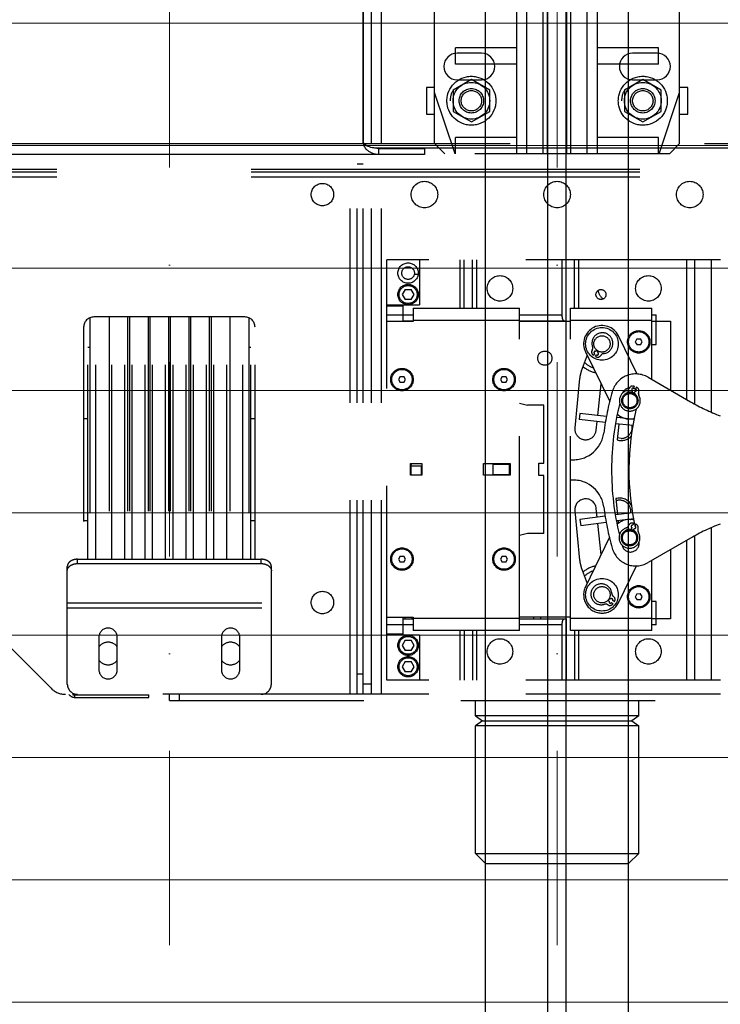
# Model space of a CAD drawing. Header units: millimetres. Extents: x 132157 to 155303, y 33763 to 45643.
# Tile 11 of 256: x 140701 to 140930, y 34671 to 34993. Entities that reach past the tile are written whole.
import ezdxf

# ---------------------------------------------------------------- set-up
doc = ezdxf.new("R2010")
doc.units = ezdxf.units.MM
doc.header["$LTSCALE"] = 20
doc.header["$PDMODE"] = 35
doc.header["$PDSIZE"] = 10
doc.linetypes.add('ČERCHOVANÁ2', pattern=[12.7, 6.35, -3.175, 0, -3.175])
doc.linetypes.add('ČÁRKOVANÁ2', pattern=[9.525, 6.35, -3.175])
for name, color, linetype in [('KONZOLY', 150, 'Continuous'), ('KOTY', 7, 'Continuous'), ('PŘEJEZD', 7, 'ČÁRKOVANÁ2'), ('VODÍTKA', 36, 'Continuous')]:
    doc.layers.add(name, color=color, linetype=linetype)
doc.layers.add('OSY', color=1, linetype='ČERCHOVANÁ2', lineweight=9)
doc.layers.add('SLABA', color=7, linetype='Continuous', lineweight=9)
doc.styles.get("Standard").update_dxf_attribs({"font": 'arial.ttf'})
doc.dimstyles.get("Standard").update_dxf_attribs({"dimscale": 20, "dimtxt": 3, "dimasz": 3, "dimexe": 1, "dimexo": 0, "dimgap": 1.5, "dimtad": 1, "dimdsep": 46, "dimtxsty": 'Standard', "dimcen": 0, "dimdle": 1, "dimclrd": 256, "dimclre": 256, "dimclrt": 256, "dimaunit": 1, "dimadec": 0, "dimazin": 0, "dimtfac": 0.6, "dimtmove": 0, "dimatfit": 3, "dimfxl": 0, "dimtolj": 1, "dimarcsym": 0})

# ---------------------------------------------------------------- blocks, each defined once
blk = doc.blocks.new('*D526')
at = {"layer": 'Defpoints', "color": 0, "ltscale": 0.5}
for p in [(139486.5, 37142.59), (140853.17, 37142.59), (140179.84, 34309.26)]:
    blk.add_point(p, dxfattribs=at)
at = {"layer": 'KOTY', "lineweight": -2, "ltscale": 0.5}
for p, q in [((140853.17, 37142.59), (139466.5, 37142.59)), ((139486.5, 34369.26), (139486.5, 37082.59)), ((140179.84, 34309.26), (139466.5, 34309.26))]:
    blk.add_line(p, q, dxfattribs=at)
at = {"layer": 'KOTY', "ltscale": 0.5}
for points in [[(139476.5, 37082.59), (139496.5, 37082.59), (139486.5, 37142.59)], [(139476.5, 34369.26), (139496.5, 34369.26), (139486.5, 34309.26)]]:
    blk.add_solid(points, dxfattribs=at)
at = {"layer": 'KOTY', "ltscale": 0.5, "insert": (139418.54, 35725.93), "char_height": 60, "attachment_point": 5, "rotation": 90}
blk.add_mtext('\\A1;TYČ 4250', dxfattribs=at)
blk = doc.blocks.new('*U216')
at = {"layer": 'KONZOLY'}
for p, q in [((63.33, 6.57), (63.33, -42.37)), ((102, -13.57), (94, -13.57)), ((159.33, -13.57), (151.33, -13.57)), ((94, -22.23), (102, -22.23)), ((151.33, -22.23), (159.33, -22.23)), ((390.67, -44.57), (67.03, -44.57)), ((68.49, -46.67), (68.49, -44.67)), ((68.49, -44.67), (83.33, -44.67)), ((83.33, -44.67), (83.33, -46.67)), ((83.33, -46.67), (-83.33, -46.67))]:
    blk.add_line(p, q, dxfattribs=at)
for centre, start, end in [((94, -17.9), 90, 270), ((102, -17.9), 270, 90), ((151.33, -17.9), 90, 270), ((159.33, -17.9), 270, 90)]:
    blk.add_arc(centre, 4.33, start, end, dxfattribs=at)
for points, knots in [([(68.49, -44.67), (68.1, -44.67), (67.35, -44.63), (66.3, -44.47), (65.4, -44.23), (64.65, -43.93), (64.07, -43.58), (63.65, -43.19), (63.39, -42.79), (63.33, -42.5), (63.33, -42.37)], [0, 0, 0, 0, 0.196565, 0.37068, 0.523219, 0.655095, 0.766785, 0.858987, 0.934487, 1, 1, 1, 1]), ([(68.49, -46.67), (67.74, -46.67), (66.63, -46.46), (65.37, -45.82), (64.4, -45.08), (63.71, -44.14), (63.39, -43.11), (63.33, -42.61), (63.33, -42.37)], [0, 0, 0, 0, 0.306771, 0.441983, 0.568106, 0.796855, 0.901045, 1, 1, 1, 1])]:
    blk.add_open_spline(points, degree=3, knots=knots, dxfattribs=at)

msp = doc.modelspace()

# ---------------------------------------------------------------- linework, layer by layer
at = {"layer": 'OSY', "ltscale": 0.5}
for p, q in [((140749.8365, 34309.2588), (140749.8365, 40699.2588)), ((140876.5031, 34309.2588), (140876.5031, 40699.2588))]:
    msp.add_line(p, q, dxfattribs=at)
at = {"layer": 'PŘEJEZD', "ltscale": 0.5}
for p, q in [((140813.1698, 34952.5921), (140813.1698, 36442.5921)), ((140815.8365, 34952.5921), (140815.8365, 36442.5921)), ((140819.1165, 34952.5921), (140819.1165, 36442.5921)), ((140863.3365, 34949.2588), (140863.3365, 35042.5921)), ((140866.6698, 34949.2588), (140866.6698, 35042.5921)), ((140872.0031, 34949.2588), (140872.0031, 35042.5921)), ((140873.3365, 34949.2588), (140873.3365, 35042.5921)), ((140879.6698, 34949.2588), (140879.6698, 35042.5921)), ((140881.0031, 34949.2588), (140881.0031, 35042.5921)), ((140886.3365, 34949.2588), (140886.3365, 35042.5921)), ((140889.6698, 34949.2588), (140889.6698, 35042.5921)), ((140836.5031, 34952.5921), (140836.5031, 35039.2588)), ((140916.5031, 34952.5921), (140916.5031, 35039.2588)), ((140863.3365, 34983.9255), (140843.3365, 34983.9255)), ((140843.3365, 34978.5921), (140843.3365, 34983.9255)), ((140909.6698, 34983.9255), (140889.6698, 34983.9255)), ((140909.6698, 34978.5921), (140909.6698, 34983.9255)), ((140863.3365, 34978.5921), (140843.3365, 34978.5921)), ((140909.6698, 34978.5921), (140889.6698, 34978.5921)), ((140836.5031, 34970.9255), (140833.8365, 34970.9255)), ((140833.8365, 34970.9255), (140833.8365, 34962.2588)), ((140848.5031, 34973.5203), (140842.5031, 34970.0562)), ((140854.5031, 34970.0562), (140848.5031, 34973.5203)), ((140904.5031, 34973.5203), (140898.5031, 34970.0562)), ((140910.5031, 34970.0562), (140904.5031, 34973.5203)), ((140919.1698, 34970.9255), (140916.5031, 34970.9255)), ((140919.1698, 34962.2588), (140919.1698, 34970.9255)), ((140843.1698, 34949.2588), (140836.5031, 34969.2588)), ((140842.5031, 34970.0562), (140842.5031, 34963.128)), ((140854.5031, 34963.128), (140854.5031, 34970.0562)), ((140898.5031, 34970.0562), (140898.5031, 34963.128)), ((140909.8365, 34949.2588), (140916.5031, 34969.2588)), ((140910.5031, 34963.128), (140910.5031, 34970.0562)), ((140833.8365, 34962.2588), (140836.5031, 34962.2588)), ((140842.5031, 34963.128), (140848.5031, 34959.6639)), ((140848.5031, 34959.6639), (140854.5031, 34963.128)), ((140898.5031, 34963.128), (140904.5031, 34959.6639)), ((140904.5031, 34959.6639), (140910.5031, 34963.128)), ((140916.5031, 34962.2588), (140919.1698, 34962.2588)), ((140863.3365, 34954.5921), (140843.3365, 34954.5921)), ((140843.3365, 34949.2588), (140843.3365, 34954.5921)), ((140909.6698, 34954.5921), (140889.6698, 34954.5921)), ((140909.6698, 34949.2588), (140909.6698, 34954.5921)), ((140686.5031, 34952.5921), (140811.1698, 34952.5921)), ((140808.8698, 34772.5921), (140808.8698, 34952.5921)), ((140811.1698, 34952.5921), (140813.1698, 34952.5921)), ((140811.1698, 34772.5921), (140811.1698, 34952.5921)), ((140813.1698, 34772.5921), (140813.1698, 34952.5921)), ((140815.8365, 34772.5921), (140815.8365, 34952.5921)), ((140819.1165, 34772.5921), (140819.1165, 34952.5921)), ((140839.8365, 34949.2588), (140836.5031, 34952.5921)), ((140916.5031, 34952.5921), (140913.1698, 34949.2588)), ((140913.1698, 34949.2588), (140839.8365, 34949.2588)), ((140811.1698, 34945.9255), (140813.1698, 34945.9255)), ((140929.8352, 34914.5921), (140820.8365, 34914.5921)), ((140820.8365, 34777.2588), (140820.8365, 34914.5921)), ((140831.5031, 34914.5921), (140831.5031, 34899.9255)), ((140844.8365, 34898.7921), (140844.8365, 34914.5921)), ((140846.1698, 34898.7921), (140846.1698, 34914.5921)), ((140848.8365, 34898.7921), (140848.8365, 34914.5921)), ((140850.1698, 34914.5921), (140850.1698, 34898.7921)), ((140878.1698, 34896.5921), (140878.1698, 34914.5921)), ((140879.5031, 34894.5921), (140879.5031, 34914.5921)), ((140882.1698, 34898.7921), (140882.1698, 34914.5921)), ((140883.5031, 34914.5921), (140883.5031, 34898.7921)), ((140918.8365, 34868.9363), (140918.8365, 34914.5921)), ((140921.5031, 34867.5125), (140921.5031, 34914.5921)), ((140926.8365, 34914.5921), (140926.8365, 34864.8824)), ((140831.112, 34909.8563), (140829.9654, 34909.8563)), ((140826.8742, 34904.9255), (140825.912, 34903.2588)), ((140825.912, 34903.2588), (140826.8742, 34901.5921)), ((140826.8742, 34904.9255), (140828.7987, 34904.9255)), ((140829.761, 34903.2588), (140828.7987, 34904.9255)), ((140828.7987, 34901.5921), (140829.761, 34903.2588)), ((140820.8365, 34899.9255), (140826.1698, 34899.9255)), ((140826.1698, 34899.9255), (140831.5031, 34899.9255)), ((140826.1698, 34894.4588), (140826.1698, 34899.9255)), ((140828.7987, 34901.5921), (140826.8742, 34901.5921)), ((140820.8365, 34899.5255), (140826.1698, 34899.5255)), ((140826.1698, 34896.4588), (140820.8365, 34896.4588)), ((140826.1698, 34896.5921), (140829.5031, 34896.5921)), ((140829.5031, 34898.7921), (140864.1698, 34898.7921)), ((140829.5031, 34898.7921), (140829.5031, 34894.4588)), ((140864.1698, 34793.4588), (140864.1698, 34898.7921)), ((140864.1698, 34896.5921), (140878.1698, 34896.5921)), ((140880.8365, 34898.7921), (140907.5031, 34898.7921)), ((140880.8365, 34793.4588), (140880.8365, 34898.7921)), ((140907.5031, 34875.4796), (140907.5031, 34898.7921)), ((140907.5031, 34896.5921), (140908.8365, 34896.5921)), ((140908.8365, 34886.9255), (140908.8365, 34896.5921)), ((140723.8365, 34895.617), (140723.8365, 34816.7343)), ((140774.5031, 34895.9255), (140725.1698, 34895.9255)), ((140725.8365, 34816.7343), (140725.8365, 34895.9255)), ((140730.128, 34895.9255), (140730.128, 34816.7343)), ((140731.0449, 34816.7343), (140731.0449, 34895.9255)), ((140735.2947, 34816.7343), (140735.2947, 34895.9255)), ((140736.2116, 34895.9255), (140736.2116, 34816.7343)), ((140736.7947, 34895.9255), (140736.7947, 34816.7343)), ((140737.7115, 34816.7343), (140737.7115, 34895.9255)), ((140741.9614, 34816.7343), (140741.9614, 34895.9255)), ((140742.8783, 34895.9255), (140742.8783, 34816.7343)), ((140743.4613, 34895.9255), (140743.4613, 34816.7343)), ((140744.3782, 34816.7343), (140744.3782, 34895.9255)), ((140748.6281, 34816.7343), (140748.6281, 34895.9255)), ((140749.5449, 34895.9255), (140749.5449, 34816.7343)), ((140750.128, 34895.9255), (140750.128, 34816.7343)), ((140751.0449, 34816.7343), (140751.0449, 34895.9255)), ((140755.2947, 34816.7343), (140755.2947, 34895.9255)), ((140756.2116, 34895.9255), (140756.2116, 34816.7343)), ((140756.7947, 34895.9255), (140756.7947, 34816.7343)), ((140757.7115, 34816.7343), (140757.7115, 34895.9255)), ((140761.9614, 34816.7343), (140761.9614, 34895.9255)), ((140762.8783, 34895.9255), (140762.8783, 34816.7343)), ((140763.4613, 34895.9255), (140763.4613, 34816.7343)), ((140764.3782, 34816.7343), (140764.3782, 34895.9255)), ((140768.6281, 34816.7343), (140768.6281, 34895.9255)), ((140769.5449, 34895.9255), (140769.5449, 34816.7343)), ((140773.8365, 34816.7343), (140773.8365, 34895.9255)), ((140775.8365, 34895.617), (140775.8365, 34816.7343)), ((140829.5031, 34894.4588), (140820.8365, 34894.4588)), ((140829.5031, 34894.5921), (140826.1698, 34894.5921)), ((140826.8365, 34894.4588), (140826.8365, 34894.5921)), ((140829.0578, 34894.4588), (140829.0578, 34894.5921)), ((140864.1698, 34894.7921), (140829.5031, 34894.7921)), ((140879.5031, 34894.5921), (140864.1698, 34894.5921)), ((140880.8365, 34894.4588), (140864.1698, 34894.4588)), ((140868.831, 34894.4588), (140868.831, 34894.5921)), ((140871.0523, 34894.5921), (140871.0523, 34894.4588)), ((140907.5031, 34894.7921), (140880.8365, 34894.7921)), ((140907.5031, 34894.5921), (140913.5031, 34894.5921)), ((140913.5031, 34894.5921), (140913.5031, 34872.0155)), ((140721.8365, 34892.5921), (140721.8365, 34816.7343)), ((140777.8365, 34816.7343), (140777.8365, 34892.5921)), ((140902.7097, 34877.2356), (140896.5557, 34889.7698)), ((140902.5463, 34888.764), (140902.0164, 34887.7381)), ((140902.0164, 34887.7381), (140902.6399, 34886.7662)), ((140902.5463, 34888.764), (140903.6997, 34888.8181)), ((140903.7933, 34886.8203), (140902.6399, 34886.7662)), ((140904.3232, 34887.8462), (140903.6997, 34888.8181)), ((140903.7933, 34886.8203), (140904.3232, 34887.8462)), ((140907.5031, 34886.9255), (140908.8365, 34886.9255)), ((140723.8365, 34885.9255), (140723.1698, 34885.9255)), ((140723.1698, 34816.7343), (140723.1698, 34885.9252)), ((140776.5031, 34885.9255), (140775.8365, 34885.9255)), ((140776.5031, 34816.7343), (140776.5031, 34885.9252)), ((140885.7839, 34884.4811), (140893.7058, 34868.3462)), ((140888.731, 34883.9697), (140888.3783, 34883.4039)), ((140889.0572, 34882.9807), (140889.4099, 34883.5464)), ((140889.4191, 34885.0734), (140889.1542, 34884.6485)), ((140889.8331, 34884.2253), (140890.1007, 34884.6545)), ((140886.2804, 34883.47), (140884.401, 34878.1627)), ((140825.2591, 34876.4588), (140824.6818, 34875.4588)), ((140824.6818, 34875.4588), (140825.2591, 34874.4588)), ((140825.2591, 34876.4588), (140826.4138, 34876.4588)), ((140826.4138, 34874.4588), (140825.2591, 34874.4588)), ((140826.9912, 34875.4588), (140826.4138, 34876.4588)), ((140826.4138, 34874.4588), (140826.9912, 34875.4588)), ((140858.5924, 34876.4588), (140858.0151, 34875.4588)), ((140858.0151, 34875.4588), (140858.5924, 34874.4588)), ((140858.5924, 34876.4588), (140859.7471, 34876.4588)), ((140859.7471, 34874.4588), (140858.5924, 34874.4588)), ((140860.3245, 34875.4588), (140859.7471, 34876.4588)), ((140859.7471, 34874.4588), (140860.3245, 34875.4588)), ((140883.873, 34875.7784), (140882.3273, 34859.6448)), ((140889.7959, 34863.7366), (140890.8844, 34874.0927)), ((140906.2061, 34876.2285), (140920.1284, 34868.1904)), ((140901.1427, 34871.9054), (140900.9013, 34871.2839)), ((140901.6736, 34873.2725), (140901.4323, 34872.6511)), ((140901.647, 34870.9943), (140901.8884, 34871.6157)), ((140902.178, 34872.3615), (140902.4193, 34872.9829)), ((140864.1698, 34867.7921), (140866.8365, 34867.0776)), ((140872.1698, 34867.0776), (140866.8365, 34867.0776)), ((140872.1698, 34848.1255), (140872.1698, 34867.0776)), ((140883.9405, 34864.4079), (140883.7127, 34862.4209)), ((140892.6276, 34863.412), (140883.9405, 34864.4079)), ((140723.1698, 34862.5921), (140721.8365, 34862.5921)), ((140777.8365, 34862.5921), (140776.5031, 34862.5921)), ((140892.2782, 34861.4389), (140883.7127, 34862.4209)), ((140889.289, 34858.9131), (140889.5869, 34861.7475)), ((140901.346, 34860.3993), (140895.7266, 34861.0436)), ((140901.7044, 34862.3714), (140896.0912, 34863.0149)), ((140896.9476, 34863.53), (140896.8839, 34862.924)), ((140896.6748, 34860.9349), (140896.1263, 34855.7163)), ((140897.3878, 34856.2249), (140896.201, 34856.427)), ((140870.5031, 34848.1255), (140872.1698, 34848.1255)), ((140870.5031, 34844.1255), (140870.5031, 34848.1255)), ((140880.8365, 34849.2536), (140881.8261, 34849.2536)), ((140828.6365, 34847.9921), (140832.3698, 34847.9921)), ((140828.6365, 34844.2588), (140828.6365, 34847.9921)), ((140828.8365, 34844.2588), (140828.8365, 34847.9921)), ((140832.1698, 34847.1627), (140828.8365, 34847.1627)), ((140832.1698, 34844.2588), (140832.1698, 34847.1627)), ((140832.3698, 34847.9921), (140832.3698, 34844.2588)), ((140852.5031, 34847.9921), (140861.1698, 34847.9921)), ((140852.5031, 34844.2588), (140852.5031, 34847.9921)), ((140855.5031, 34847.7574), (140860.8365, 34847.7574)), ((140855.5031, 34847.7574), (140855.5031, 34844.4241)), ((140860.8365, 34847.9921), (140860.8365, 34847.7574)), ((140860.8365, 34847.7574), (140860.8365, 34844.4241)), ((140861.1698, 34847.9921), (140861.1698, 34844.2588)), ((140832.3698, 34844.2588), (140828.6365, 34844.2588)), ((140861.1698, 34844.2588), (140852.5031, 34844.2588)), ((140855.5031, 34844.4241), (140860.8365, 34844.4241)), ((140860.8365, 34844.4241), (140860.8365, 34844.2588)), ((140872.1698, 34844.1255), (140870.5031, 34844.1255)), ((140872.1698, 34825.1733), (140872.1698, 34844.1255)), ((140881.8261, 34842.5974), (140880.8365, 34842.5974)), ((140895.6596, 34836.5346), (140896.2111, 34831.2876)), ((140882.3273, 34832.6062), (140883.873, 34816.4726)), ((140889.5955, 34830.4213), (140889.289, 34833.3379)), ((140723.1698, 34829.2588), (140721.8365, 34829.2588)), ((140777.8365, 34829.2588), (140776.5031, 34829.2588)), ((140892.2237, 34830.7654), (140883.9755, 34829.6854)), ((140883.9755, 34829.6854), (140884.2352, 34827.7023)), ((140901.2077, 34831.9418), (140895.6596, 34831.2153)), ((140901.5842, 34829.9741), (140896.0131, 34829.2446)), ((140896.4203, 34829.2979), (140896.5045, 34828.4964)), ((140892.5554, 34828.7918), (140884.2352, 34827.7023)), ((140890.8694, 34818.3013), (140889.8046, 34828.4316)), ((140900.9504, 34827.0847), (140900.7223, 34826.4582)), ((140901.4522, 34828.4628), (140901.2241, 34827.8364)), ((140901.474, 34826.1845), (140901.7021, 34826.8109)), ((140901.9758, 34827.5626), (140902.2039, 34828.1891)), ((140926.8365, 34826.9686), (140926.8365, 34777.2588)), ((140866.8365, 34825.1733), (140864.1698, 34824.4588)), ((140872.1698, 34825.1733), (140866.8365, 34825.1733)), ((140893.5936, 34823.9428), (140885.7668, 34807.7345)), ((140920.1284, 34823.6605), (140906.2061, 34815.6225)), ((140918.8365, 34777.2588), (140918.8365, 34822.9146)), ((140921.5031, 34777.2588), (140921.5031, 34824.3384)), ((140913.5031, 34819.8354), (140913.5031, 34797.2588)), ((140719.8365, 34816.7343), (140779.8365, 34816.7343)), ((140719.8365, 34815.3201), (140719.8365, 34816.7343)), ((140779.8365, 34815.3201), (140779.8365, 34816.7343)), ((140825.2591, 34817.7921), (140824.6818, 34816.7921)), ((140824.6818, 34816.7921), (140825.2591, 34815.7921)), ((140825.2591, 34817.7921), (140826.4138, 34817.7921)), ((140826.9912, 34816.7921), (140826.4138, 34817.7921)), ((140826.4138, 34815.7921), (140826.9912, 34816.7921)), ((140858.5924, 34817.7921), (140858.0151, 34816.7921)), ((140858.0151, 34816.7921), (140858.5924, 34815.7921)), ((140858.5924, 34817.7921), (140859.7471, 34817.7921)), ((140860.3245, 34816.7921), (140859.7471, 34817.7921)), ((140859.7471, 34815.7921), (140860.3245, 34816.7921)), ((140907.5031, 34793.4588), (140907.5031, 34816.3713)), ((140716.5031, 34812.963), (140716.5031, 34814.3773)), ((140716.5031, 34775.9255), (140716.5031, 34812.963)), ((140719.8365, 34815.3201), (140779.8365, 34815.3201)), ((140783.1698, 34812.963), (140783.1698, 34814.3773)), ((140783.1698, 34775.9255), (140783.1698, 34812.963)), ((140826.4138, 34815.7921), (140825.2591, 34815.7921)), ((140859.7471, 34815.7921), (140858.5924, 34815.7921)), ((140884.401, 34814.0882), (140886.2769, 34808.7909)), ((140896.5728, 34802.5164), (140902.3951, 34814.5736)), ((140711.2172, 34774.5448), (140681.7891, 34803.9729)), ((140893.1514, 34803.297), (140893.5665, 34803.0152)), ((140894.0158, 34803.6771), (140893.597, 34803.9614)), ((140895.2293, 34802.8534), (140894.6777, 34803.2278)), ((140902.5288, 34805.4192), (140902.0175, 34804.3839)), ((140902.0175, 34804.3839), (140902.6586, 34803.4234)), ((140902.5288, 34805.4192), (140903.681, 34805.4942)), ((140903.8108, 34803.4984), (140902.6586, 34803.4234)), ((140904.3221, 34804.5338), (140903.681, 34805.4942)), ((140903.8108, 34803.4984), (140904.3221, 34804.5338)), ((140716.5031, 34802.4374), (140783.1698, 34802.4374)), ((140716.5031, 34800.811), (140783.1698, 34800.811)), ((140894.2285, 34802.5659), (140894.7801, 34802.1915)), ((140908.8365, 34802.9255), (140907.5031, 34802.9255)), ((140908.8365, 34795.2588), (140908.8365, 34802.9255)), ((140820.8365, 34797.7921), (140829.5031, 34797.7921)), ((140826.1698, 34791.9255), (140826.1698, 34797.7921)), ((140826.1698, 34797.2588), (140829.5031, 34797.2588)), ((140826.8365, 34797.2588), (140826.8365, 34797.7921)), ((140829.0578, 34797.7921), (140829.0578, 34797.2588)), ((140829.5031, 34797.7921), (140829.5031, 34793.4588)), ((140829.5031, 34797.4588), (140864.1698, 34797.4588)), ((140880.8365, 34797.7921), (140864.1698, 34797.7921)), ((140864.1698, 34797.2588), (140879.5031, 34797.2588)), ((140868.831, 34797.7921), (140868.831, 34797.2588)), ((140871.0523, 34797.7921), (140871.0523, 34797.2588)), ((140879.5031, 34797.2588), (140879.5031, 34777.2588)), ((140880.8365, 34797.4588), (140907.5031, 34797.4588)), ((140913.5031, 34797.2588), (140907.5031, 34797.2588)), ((140820.8365, 34795.3921), (140826.1698, 34795.3921)), ((140829.5031, 34795.2588), (140826.1698, 34795.2588)), ((140864.1698, 34793.4588), (140829.5031, 34793.4588)), ((140844.8365, 34777.2588), (140844.8365, 34793.4588)), ((140846.1698, 34793.4588), (140846.1698, 34777.2588)), ((140848.8365, 34793.4588), (140848.8365, 34777.2588)), ((140850.1698, 34793.4588), (140850.1698, 34777.2588)), ((140878.1698, 34795.2588), (140864.1698, 34795.2588)), ((140878.1698, 34777.2588), (140878.1698, 34795.2588)), ((140907.5031, 34793.4588), (140880.8365, 34793.4588)), ((140882.1698, 34793.4588), (140882.1698, 34777.2588)), ((140883.5031, 34793.4588), (140883.5031, 34777.2588)), ((140908.8365, 34795.2588), (140907.5031, 34795.2588)), ((140726.8365, 34791.2588), (140726.8365, 34780.5921)), ((140732.8365, 34780.5921), (140732.8365, 34791.2588)), ((140766.8365, 34791.2588), (140766.8365, 34780.5921)), ((140772.8365, 34780.5921), (140772.8365, 34791.2588)), ((140820.8365, 34792.3255), (140826.1698, 34792.3255)), ((140826.1698, 34791.9255), (140820.8365, 34791.9255)), ((140826.8742, 34790.2588), (140825.912, 34788.5921)), ((140831.5031, 34791.9255), (140826.1698, 34791.9255)), ((140826.8742, 34790.2588), (140828.7987, 34790.2588)), ((140829.761, 34788.5921), (140828.7987, 34790.2588)), ((140831.5031, 34791.9255), (140831.5031, 34777.2588)), ((140825.912, 34788.5921), (140826.8742, 34786.9255)), ((140828.7987, 34786.9255), (140829.761, 34788.5921)), ((140828.7987, 34786.9255), (140826.8742, 34786.9255)), ((140826.8742, 34783.2588), (140825.912, 34781.5921)), ((140825.912, 34781.5921), (140826.8742, 34779.9255)), ((140826.8742, 34783.2588), (140828.7987, 34783.2588)), ((140829.761, 34781.5921), (140828.7987, 34783.2588)), ((140828.7987, 34779.9255), (140829.761, 34781.5921)), ((140811.1698, 34779.2588), (140813.1698, 34779.2588)), ((140828.7987, 34779.9255), (140826.8742, 34779.9255)), ((140815.8365, 34775.9255), (140813.1698, 34775.9255)), ((140929.8352, 34777.2588), (140820.8365, 34777.2588)), ((140811.1698, 34772.5921), (140715.9312, 34772.5921)), ((140718.9431, 34772.3921), (140743.1698, 34772.3921)), ((140718.9431, 34771.5921), (140718.9431, 34772.3921)), ((140718.9431, 34771.5921), (140743.1698, 34771.5921)), ((140743.1698, 34771.5921), (140743.1698, 34772.3921)), ((140749.8365, 34770.5921), (140749.8365, 34772.5921)), ((140753.1698, 34770.5921), (140753.1698, 34772.5921)), ((140929.8352, 34772.5921), (140811.1698, 34772.5921)), ((140749.8365, 34770.5921), (140929.8352, 34770.5921))]:
    msp.add_line(p, q, dxfattribs=at)
at = {"layer": 'PŘEJEZD'}
for p, q in [((141094.0631, 34944.0716), (140405.6098, 34944.0716)), ((141094.0631, 34943.2716), (140405.6098, 34943.2716)), ((141094.0631, 34941.6316), (140405.6098, 34941.6316)), ((140849.8365, 34765.5921), (140849.8365, 34770.5921)), ((140849.8365, 34770.5921), (140903.1698, 34770.5921)), ((140903.1698, 34765.5921), (140903.1698, 34770.5921)), ((140849.8365, 34765.5921), (140852.1304, 34763.9255)), ((140903.1698, 34765.5921), (140849.8365, 34765.5921)), ((140903.1698, 34765.5921), (140900.8758, 34763.9255)), ((140852.1304, 34763.9255), (140849.8365, 34762.2588)), ((140849.8365, 34720.5921), (140849.8365, 34762.2588)), ((140903.1698, 34762.2588), (140849.8365, 34762.2588)), ((140852.1304, 34763.9255), (140900.8758, 34763.9255)), ((140900.8758, 34763.9255), (140903.1698, 34762.2588)), ((140903.1698, 34720.5921), (140903.1698, 34762.2588)), ((140853.1698, 34717.2588), (140849.8365, 34720.5921)), ((140849.8365, 34720.5921), (140903.1698, 34720.5921)), ((140899.8365, 34717.2588), (140903.1698, 34720.5921)), ((140853.1698, 34717.2588), (140899.8365, 34717.2588))]:
    msp.add_line(p, q, dxfattribs=at)
at = {"layer": 'PŘEJEZD', "flags": 128}
msp.add_lwpolyline([(140353.1698, 34952.5921), (141239.8365, 34952.5921)], dxfattribs=at)
at = {"layer": 'PŘEJEZD', "ltscale": 0.5}
for centre, radius in [((140848.5031, 34966.5921), 8), ((140904.5031, 34966.5921), 8), ((140848.5031, 34966.5921), 6), ((140848.5031, 34966.5921), 4), ((140904.5031, 34966.5921), 6), ((140904.5031, 34966.5921), 4), ((140848.5031, 34966.5921), 3.3333), ((140904.5031, 34966.5921), 3.3333), ((140799.8365, 34935.9255), 3.6667), ((140833.1698, 34935.9255), 4.3333), ((140876.5031, 34935.9255), 4.3333), ((140919.8365, 34935.9255), 4.3333), ((140827.8365, 34910.2588), 3.3333), ((140827.8365, 34910.2588), 2.0667), ((140857.8365, 34905.2588), 4.1667), ((140906.3365, 34905.2588), 4.1667), ((140827.8365, 34903.2588), 3.3333), ((140827.8365, 34903.2588), 2.9333), ((140890.8365, 34903.2588), 1.639), ((140891.1698, 34887.1255), 5.3333), ((140903.1698, 34887.7921), 3.6667), ((140903.1698, 34887.7921), 3.3333), ((140891.1698, 34887.1255), 2.6667), ((140872.5031, 34882.4588), 2.3333), ((140825.8365, 34875.4588), 3.6667), ((140825.8365, 34875.4588), 3.3333), ((140859.1698, 34875.4588), 3.6667), ((140859.1698, 34875.4588), 3.3333), ((140900.2781, 34868.5742), 2.6667), ((140900.2781, 34868.5742), 2.3333), ((140900.1566, 34823.7359), 2.6667), ((140900.1566, 34823.7359), 2.3333), ((140825.8365, 34816.7921), 3.6667), ((140825.8365, 34816.7921), 3.3333), ((140859.1698, 34816.7921), 3.6667), ((140859.1698, 34816.7921), 3.3333), ((140891.1698, 34805.1255), 5.3333), ((140891.1698, 34805.1255), 2.6667), ((140903.1698, 34804.4588), 3.6667), ((140903.1698, 34804.4588), 3.3333), ((140799.8365, 34802.5921), 3.6667), ((140827.8365, 34788.5921), 3.3333), ((140827.8365, 34788.5921), 2.9333), ((140857.8365, 34786.5921), 4.1667), ((140906.3365, 34786.5921), 4.1667), ((140827.8365, 34781.5921), 3.3333), ((140827.8365, 34781.5921), 2.9333)]:
    msp.add_circle(centre, radius, dxfattribs=at)
for centre, radius, start, end in [((140848.5031, 34966.5921), 6.9282, 150, 180), ((140904.5031, 34966.5921), 6.9282, 150, 180), ((140827.8365, 34910.2588), 2.1667, 349.293829, 5.650586), ((140894.1698, 34905.2588), 4.3333, 188.905073, 233.354114), ((140725.1698, 34892.5921), 3.3333, 90, 180), ((140774.5031, 34892.5921), 3.3333, 0, 90), ((140891.1698, 34887.1255), 6, 26.15001, 206.15001), ((140891.3021, 34887.3376), 3.4167, 276.224328, 199.894337), ((140888.9748, 34884.4611), 1.2, 147.045536, 230.516602), ((140886.9609, 34885.7666), 1.2, 327.045536, 19.894337), ((140891.1698, 34887.1255), 4.6521, 230.516602, 233.126815), ((140888.9426, 34884.3091), 0.4, 58.059332, 238.059332), ((140891.1698, 34887.1255), 2.7333, 229.535042, 246.589694), ((140891.1698, 34887.1255), 2.8, 231.00653, 246.370841), ((140889.6215, 34883.8859), 0.4, 238.059332, 58.059332), ((140891.8026, 34882.7482), 1.2, 96.224328, 149.073128), ((140891.1698, 34887.1255), 8.3333, 226.331818, 249.796423), ((140891.1698, 34887.1255), 4.6521, 242.991849, 245.602063), ((140889.7438, 34883.9816), 1.2, 245.602063, 329.073128), ((140893.8274, 34874.8247), 10, 160.5, 174.527511), ((140891.1698, 34887.1255), 9.6667, 229.880444, 257.573417), ((140902.2061, 34869.3003), 8, 60, 164.228602), ((140984.9686, 34845.9255), 94, 164.228602, 172.637013), ((140900.2781, 34868.5742), 3.4167, 106.940907, 30.610916), ((140900.4778, 34869.9255), 2.8333, 96.999135, 158.298931), ((140900.3686, 34868.8072), 2.5333, 77.860632, 125.117893), ((140898.9328, 34872.9905), 1.2, 286.940907, 339.789707), ((140901.1851, 34872.1614), 1.2, 76.318642, 159.789707), ((140901.2875, 34872.2782), 0.4, 68.775911, 248.775911), ((140900.2781, 34868.5742), 2.7333, 55.864002, 76.858557), ((140900.4778, 34869.9255), 2.8333, 46.363543, 75.45121), ((140900.3686, 34868.8072), 4.6521, 73.708428, 76.318642), ((140900.3686, 34868.8072), 2.5333, 12.434577, 59.691191), ((140902.0332, 34871.9886), 0.4, 248.775911, 68.775911), ((140900.3686, 34868.8072), 4.6521, 61.233181, 63.843394), ((140902.0299, 34871.8333), 1.2, 337.762116, 61.233181), ((140904.2514, 34870.925), 1.2, 157.762116, 210.610916), ((140900.4778, 34869.9255), 2.8333, 4.887639, 24.19525), ((140984.9686, 34845.9255), 90.6667, 166.078645, 193.610955), ((140953.4617, 34925.9255), 66.6667, 240, 249.210635), ((140984.9686, 34845.9255), 85, 166.445584, 192.929914), ((140900.2781, 34868.5742), 6, 228.028638, 284.641858), ((140897.4031, 34859.8921), 4.3667, 36.195731, 38.317296), ((140881.8261, 34859.2536), 10, 270, 352.637013), ((140885.8081, 34859.2789), 3.5, 174, 354), ((140897.4016, 34859.8916), 3.6667, 269.783964, 8.705207), ((140897.4031, 34859.8921), 4.3667, 252.998208, 318.483339), ((140830.5031, 34846.1255), 2.3333, 135.584691, 143.130102), ((140830.5031, 34846.1255), 2.3333, 216.869898, 224.415309), ((140881.8261, 34832.5974), 10, 7.362987, 90), ((140885.8081, 34832.972), 3.5, 6, 186), ((140896.9365, 34832.3588), 4.3667, 24.630893, 107.001792), ((140896.935, 34832.3594), 3.6667, 351.983084, 109.113376), ((140984.9686, 34845.9255), 94, 187.362987, 195.771398), ((140900.1566, 34823.7359), 6, 75.404291, 131.668222), ((140896.9365, 34832.3588), 4.3667, 322.98646, 324.507715), ((140896.935, 34832.3594), 3.6667, 262.886624, 269.370551), ((140900.1566, 34823.7359), 3.4167, 108.155955, 31.825964), ((140900.2422, 34823.9708), 2.5333, 79.075679, 122.2839), ((140898.718, 34828.1227), 1.2, 288.155955, 341.004755), ((140900.9873, 34827.3415), 1.2, 77.53369, 161.004755), ((140900.1566, 34823.7359), 2.7333, 44.033389, 84.317575), ((140901.0872, 34827.4605), 0.4, 69.990959, 249.990959), ((140900.2422, 34823.9708), 4.6521, 74.923476, 77.53369), ((140900.2422, 34823.9708), 2.5333, 14.016932, 60.906239), ((140901.8389, 34827.1868), 0.4, 249.990959, 69.990959), ((140900.2422, 34823.9708), 4.6521, 62.448229, 65.058442), ((140901.8389, 34827.0314), 1.2, 338.977163, 62.448229), ((140904.0792, 34826.1705), 1.2, 158.977163, 211.825964), ((140953.4617, 34765.9255), 66.6667, 110.789365, 120), ((140902.2061, 34822.5507), 8, 195.771398, 300), ((140984.9686, 34845.9255), 90.6667, 195.712636, 195.857442), ((140900.4778, 34821.9255), 2.8333, 195.857442, 8.601754), ((140893.8274, 34817.4263), 10, 185.472489, 199.5), ((140891.1698, 34805.1255), 9.6667, 102.877282, 130.173624), ((140891.1698, 34805.1255), 8.3333, 110.341809, 133.708915), ((140891.1698, 34805.1255), 6, 154.224508, 334.224508), ((140890.9629, 34805.2659), 3.4167, 3.997544, 287.667553), ((140891.1698, 34805.1255), 2.7333, 317.293735, 334.377864), ((140891.1698, 34805.1255), 2.8, 317.562178, 334.143712), ((140894.3468, 34803.4525), 0.4, 325.832549, 145.832549), ((140895.5684, 34805.5877), 1.2, 183.997544, 236.846345), ((140894.2559, 34803.5784), 1.2, 333.375279, 56.846345), ((140892.3641, 34800.867), 1.2, 54.818753, 107.667553), ((140893.7469, 34802.8286), 1.2, 234.818753, 318.289819), ((140893.8975, 34802.7906), 0.4, 145.832549, 325.832549), ((140891.1698, 34805.1255), 4.6521, 318.289819, 320.900032), ((140891.1698, 34805.1255), 4.6521, 330.765066, 333.375279), ((140729.8365, 34791.2588), 3, 0, 180), ((140769.8365, 34791.2588), 3, 0, 180), ((140729.8365, 34785.9255), 3.7, 35.379352, 144.620648), ((140769.8365, 34785.9255), 3.7, 35.379352, 144.620648), ((140729.8365, 34785.9255), 3.7, 215.379352, 324.620648), ((140769.8365, 34785.9255), 3.7, 215.379352, 324.620648), ((140729.8365, 34780.5921), 3, 180, 0), ((140769.8365, 34780.5921), 3, 180, 0), ((140715.9312, 34779.2588), 6.6667, 225, 270), ((140719.8365, 34775.9255), 3.3333, 180, 270), ((140779.8365, 34775.9255), 3.3333, 270, 0), ((140718.9431, 34774.0321), 2.44, 217.258663, 270), ((140718.9431, 34774.0321), 1.64, 242.572016, 270)]:
    msp.add_arc(centre, radius, start, end, dxfattribs=at)
at = {"layer": 'PŘEJEZD', "ltscale": 0.5, "extrusion": (0, 0, -1)}
for centre, start_param, end_param in [((140878.8365, 34896.5921), -3.14159265, -1.57079633), ((140878.8365, 34795.2588), -1.57079633, 0)]:
    msp.add_ellipse(centre, major_axis=(0, 2), ratio=0.33333333, start_param=start_param, end_param=end_param, dxfattribs=at)
at = {"layer": 'PŘEJEZD', "ltscale": 0.5}
for points, knots in [([(140719.8365, 34816.7343), (140719.4071, 34816.7343), (140718.5748, 34816.6225), (140717.636, 34816.198), (140717.0599, 34815.7087), (140716.7445, 34815.2982), (140716.5481, 34814.8487), (140716.5031, 34814.532), (140716.5031, 34814.3773)], [0, 0, 0, 0, 0.28705702, 0.5535684, 0.6755026, 0.78932578, 0.8965531, 1, 1, 1, 1]), ([(140783.1698, 34814.3773), (140783.1698, 34814.532), (140783.1249, 34814.8487), (140782.9284, 34815.2982), (140782.6131, 34815.7087), (140782.0369, 34816.198), (140781.0982, 34816.6225), (140780.2659, 34816.7343), (140779.8365, 34816.7343)], [0, 0, 0, 0, 0.1034469, 0.21067422, 0.3244974, 0.4464316, 0.71294298, 1, 1, 1, 1]), ([(140716.5031, 34812.963), (140716.5031, 34813.1178), (140716.5481, 34813.4345), (140716.7445, 34813.884), (140717.0599, 34814.2944), (140717.636, 34814.7838), (140718.5748, 34815.2083), (140719.4071, 34815.3201), (140719.8365, 34815.3201)], [0, 0, 0, 0, 0.1034469, 0.21067422, 0.3244974, 0.4464316, 0.71294298, 1, 1, 1, 1]), ([(140779.8365, 34815.3201), (140780.2659, 34815.3201), (140781.0982, 34815.2083), (140782.0369, 34814.7838), (140782.6131, 34814.2944), (140782.9284, 34813.884), (140783.1249, 34813.4345), (140783.1698, 34813.1178), (140783.1698, 34812.963)], [0, 0, 0, 0, 0.28705702, 0.5535684, 0.6755026, 0.78932578, 0.8965531, 1, 1, 1, 1])]:
    msp.add_open_spline(points, degree=3, knots=knots, dxfattribs=at)
at = {"layer": 'SLABA'}
for p, q in [((140476.5031, 34991.9255), (141023.1698, 34991.9255)), ((140476.5031, 34951.9255), (141023.1698, 34951.9255)), ((140476.5031, 34911.9255), (141023.1698, 34911.9255)), ((140476.5031, 34871.9255), (141023.1698, 34871.9255)), ((140476.5031, 34831.9255), (141023.1698, 34831.9255)), ((140476.5031, 34791.9255), (141023.1698, 34791.9255)), ((140476.5031, 34751.9255), (141023.1698, 34751.9255)), ((140476.5031, 34711.9255), (141023.1698, 34711.9255)), ((140476.5031, 34671.9255), (141023.1698, 34671.9255))]:
    msp.add_line(p, q, dxfattribs=at)
at = {"layer": 'VODÍTKA', "ltscale": 0.5}
for p, q in [((140853.1698, 34309.2588), (140853.1698, 40699.2588)), ((140873.5031, 34309.2588), (140873.5031, 40699.2588)), ((140879.5031, 34309.2588), (140879.5031, 40699.2588)), ((140899.8365, 34309.2588), (140899.8365, 40699.2588))]:
    msp.add_line(p, q, dxfattribs=at)

# ---------------------------------------------------------------- block references
at = {"layer": 'KOTY', "color": 0, "linetype": 'ByBlock', "lineweight": -2}
msp.add_blockref('*U216', (140749.8365, 34995.6974), dxfattribs=at)

# ---------------------------------------------------------------- dimensions: what is measured, and where the dimension line sits
at = {"layer": 'KOTY', "ltscale": 0.5}
dim = msp.add_linear_dim(base=(139486.5031, 37142.5921), p1=(140179.8365, 34309.2588), p2=(140853.1698, 37142.5921), angle=90, text='TYČ <>', dimstyle='Standard', override={"dimlfac": 1.5}, dxfattribs=at)
dim.commit()
dim.dimension.update_dxf_attribs({"geometry": '*D526', "text_midpoint": (139418.5427, 35725.9255)})

doc.saveas('drawing.dxf')
